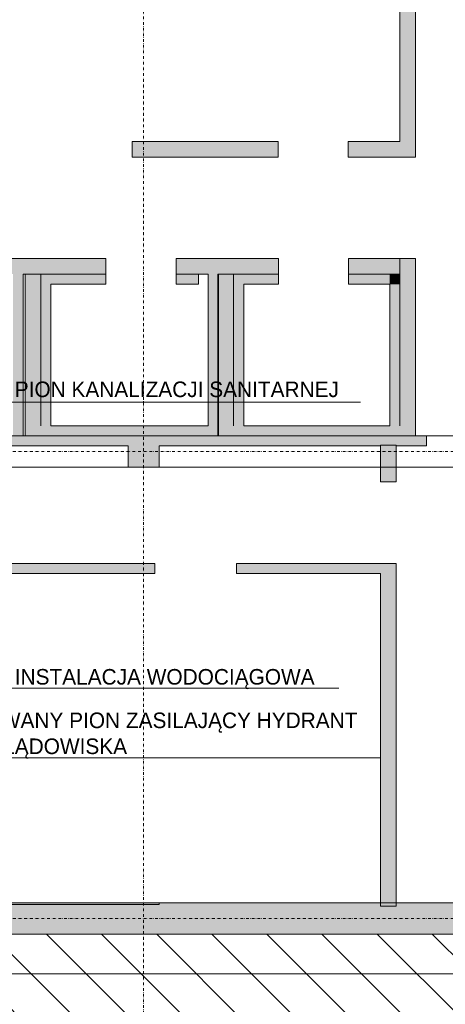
# Model space of a CAD drawing. Header units: centimetres. Extents: x -1589 to 108054, y -205274 to 31709.
# Tile 164 of 256: x 2300 to 2846, y 27160 to 28425. Entities that reach past the tile are written whole.
import ezdxf

# ---------------------------------------------------------------- set-up
doc = ezdxf.new("R2010")
doc.units = ezdxf.units.CM
doc.header["$LTSCALE"] = 0.01
doc.header["$MEASUREMENT"] = 0
doc.linetypes.add('Krawędzie ukryte', pattern=[27, 20, -7])
doc.linetypes.add('Kropki i Kreski', pattern=[72, 36, -18, 0, -18])
for name, color, linetype in [('2_stropy.ISTN', 7, 'Continuous'), ('2_słupy.ISTN', 7, 'Continuous'), ('2_ściany wewnętrzne.ISTN', 7, 'Continuous'), ('2_ściany zewnętrzne.ISTN', 7, 'Continuous'), ('3_opisy.K_IR', 7, 'Continuous'), ('4_osie.ISTN', 7, 'Continuous'), ('5_opisy.K_IR', 7, 'Continuous'), ('_WOD-KAN', 7, 'Continuous')]:
    doc.layers.add(name, color=color, linetype=linetype)
doc.styles.add('GENERATED_STYLE_1', font='txt')

msp = doc.modelspace()

# ---------------------------------------------------------------- hatches: boundary and pattern name
at = {"layer": '2_słupy.ISTN', "linetype": 'Continuous', "lineweight": 5}
for points in [[(2438.63417, 27877.59841), (2478.63417, 27877.59841), (2478.63417, 27890.50296), (2438.63417, 27890.50296)], [(2478.63417, 27877.59841), (2438.63417, 27877.59841), (2438.63417, 27850.50296), (2478.63417, 27850.50296)], [(2438.63417, 27290.50296), (2438.63417, 27250.50296), (2478.63417, 27250.50296), (2478.63417, 27290.50296)]]:
    msp.add_hatch(color=8, dxfattribs=at).paths.add_polyline_path(points)
at = {"layer": '2_ściany wewnętrzne.ISTN', "linetype": 'Continuous', "lineweight": 5}
for points in [[(2807.63417, 28268.65791), (2807.63417, 28477.1601), (2787.63417, 28477.1601), (2787.63417, 28268.65791)], [(2444.00466, 28248.65791), (2631.29904, 28248.65791), (2631.29904, 28268.65791), (2444.00466, 28268.65791)], [(2721.29904, 28248.65791), (2787.63417, 28248.65791), (2787.63417, 28268.65791), (2721.29904, 28268.65791)], [(2787.63417, 28268.65791), (2787.63417, 28248.65791), (2807.63417, 28248.65791)], [(2807.63417, 28268.65791), (2787.63417, 28268.65791), (2807.63417, 28248.65791)], [(2016.69747, 27877.59841), (2438.63418, 27877.59841), (2438.63418, 27890.50296), (2478.63418, 27890.50296), (2478.63418, 27877.59841), (2821.49927, 27877.59841), (2821.49927, 27890.59841), (2016.69747, 27890.59841)], [(2782.67176, 27878.55678), (2762.67176, 27878.55678), (2762.67176, 27831.554), (2782.67176, 27831.554)], [(2016.69747, 27713.554), (2472.89049, 27713.554), (2472.89049, 27726.554), (2016.69747, 27726.554)], [(2577.8905, 27713.554), (2762.67176, 27713.554), (2762.67176, 27726.554), (2577.8905, 27726.554)], [(2782.67176, 27726.55399), (2762.67176, 27726.55399), (2762.67176, 27286.26206), (2782.67176, 27286.26206)]]:
    msp.add_hatch(color=8, dxfattribs=at).paths.add_polyline_path(points)
at = {"layer": '2_ściany zewnętrzne.ISTN', "linetype": 'Continuous', "lineweight": 5}
for points in [[(2208.59687, 28098.29219), (2410.28856, 28098.29219), (2410.28856, 28118.29219), (2208.59687, 28118.29219)], [(2631.64622, 28118.29219), (2500.28856, 28118.29219), (2500.28856, 28098.29219), (2631.64622, 28098.29219)], [(2721.64622, 28098.29219), (2787.4637, 28098.29219), (2787.4637, 28118.29219), (2721.64622, 28118.29219)], [(2807.63417, 27890.59841), (2807.63417, 28118.29219), (2787.63417, 28118.29219), (2787.63417, 27890.59841)], [(2291.09541, 28098.29219), (2291.09541, 27890.59841), (2304.09541, 27890.59841), (2304.09541, 28098.29219)], [(2326.52564, 27903.59841), (2326.52564, 28098.29219), (2306.52564, 28098.29219), (2306.52564, 27903.59841)], [(2339.52564, 27903.59841), (2339.52564, 28098.29219), (2326.52564, 28098.29219), (2326.52564, 27903.59841)], [(2339.52564, 28085.29219), (2410.28856, 28085.29219), (2410.28856, 28098.29219), (2339.52564, 28098.29219)], [(2500.28856, 28085.29219), (2528.97524, 28085.29219), (2528.97524, 28098.29219), (2500.28856, 28098.29219)], [(2541.50444, 28098.29219), (2541.50444, 27890.59841), (2554.50444, 27890.59841), (2554.50444, 28098.29219)], [(2574.02301, 27903.59841), (2574.02301, 28098.29219), (2554.02301, 28098.29219), (2554.02301, 27903.59841)], [(2587.02301, 27903.59841), (2587.02301, 28098.29219), (2574.02301, 28098.29219), (2574.02301, 27903.59841)], [(2587.02301, 28085.29219), (2631.64622, 28085.29219), (2631.64622, 28098.29219), (2587.02301, 28098.29219)], [(2774.46369, 28098.29219), (2721.64622, 28098.29219), (2721.64622, 28085.29219), (2774.47436, 28085.29219)], [(2774.46369, 28098.29219), (2774.47436, 28085.29219), (2787.45304, 28098.28152), (2787.45303, 28098.29219)], [(2774.47436, 28085.29219), (2787.47437, 28085.29219), (2787.4637, 28098.29219)], [(2787.45304, 28098.28152), (2787.4637, 28098.29219), (2787.45303, 28098.29219)], [(2774.47436, 28085.29219), (2774.6235, 27903.59841), (2787.6235, 27903.59841), (2787.47437, 28085.29219)], [(2306.52564, 27903.59841), (2306.52564, 27890.59841), (2326.52564, 27903.59841)], [(2326.52564, 27903.59841), (2306.52564, 27890.59841), (2326.52564, 27890.59841)], [(2326.52564, 27890.59841), (2541.50444, 27890.59841), (2541.50444, 27903.59841), (2326.52564, 27903.59841)], [(2554.02301, 27903.59841), (2554.02301, 27890.59841), (2574.02301, 27903.59841)], [(2574.02301, 27903.59841), (2554.02301, 27890.59841), (2574.02301, 27890.59841)], [(2574.02301, 27890.59841), (2787.63417, 27890.59841), (2787.63417, 27903.59841), (2574.02301, 27903.59841)], [(1938.63417, 27250.50296), (2438.63417, 27250.50296), (2438.63417, 27290.50296), (1938.63417, 27290.50296)], [(2478.63417, 27250.50296), (2979.3314, 27250.50296), (2979.3314, 27290.50296), (2478.63417, 27290.50296)]]:
    msp.add_hatch(color=8, dxfattribs=at).paths.add_polyline_path(points)
at = {"layer": '5_opisy.K_IR', "linetype": 'Continuous', "lineweight": 5}
h = msp.add_hatch(dxfattribs=at)
h.set_pattern_fill('PZT_oznaczenia_dróg_dla__78', color=8, style=0, pattern_type=2)
h.set_pattern_definition([(315, (3e-13, 28099.415), (35.35534, 35.35534), [])])
h.paths.add_polyline_path([(-995.5427, 26250.50296), (7161.18434, 26250.50296), (7161.18434, 30690.55678), (-995.5427, 30690.55678)])
h.paths.add_polyline_path([(818.63417, 27460.4239), (818.63417, 27250.50296), (4025.67745, 27250.3437), (4010.26468, 27846.68343), (4241.74987, 27846.68343), (4241.74938, 27871.68393), (4151.3174, 28019.03017), (4151.12243, 28044.03017), (4002.47423, 28044.03017), (4002.47423, 29052.5761), (4675.54492, 29052.5761), (4675.54492, 27246.25206), (6097.99749, 27246.26206), (6097.99749, 29690.55678), (1582.3586, 29690.55678), (1582.3586, 30246.26892), (902.3586, 30246.26892), (902.3586, 29690.55678), (818.63417, 29690.55678), (818.63417, 27654.43852), (818.60814, 27654.83519), (666.2756, 27654.51476), (666.02981, 27460.70225)], flags=0)

# ---------------------------------------------------------------- linework, layer by layer
at = {"layer": '2_stropy.ISTN', "color": 8, "linetype": 'Continuous', "lineweight": 5, "flags": 128}
for points in [[(767.6339, 27199.50269), (3609.63445, 27199.50269), (3609.63445, 29741.55706), (767.6339, 29741.55706)], [(767.6339, 27199.50269), (3609.63445, 27199.50269), (3609.63445, 29741.55706), (767.6339, 29741.55706)], [(858.63417, 29652.55678), (858.63417, 27288.44916), (2478.63417, 27288.44916), (2478.63417, 27290.50296), (3520.638, 27290.50296), (3522.32694, 29090.5761), (4673.86127, 29090.5761), (4673.86127, 29652.55678)]]:
    msp.add_lwpolyline(points, close=True, dxfattribs=at)
at = {"layer": '2_słupy.ISTN', "color": 8, "linetype": 'Continuous', "lineweight": 5, "flags": 128}
for points in [[(2438.63417, 27877.59841), (2438.63417, 27850.50296), (2478.63417, 27850.50296), (2478.63417, 27877.59841)], [(2478.63417, 27290.50296), (2438.63417, 27290.50296)], [(2438.63417, 27250.50296), (2478.63417, 27250.50296)]]:
    msp.add_lwpolyline(points, dxfattribs=at)
at = {"layer": '2_ściany wewnętrzne.ISTN', "color": 8, "linetype": 'Continuous', "lineweight": 5}
for p, q in [((2444.00466, 28248.65791), (2444.00466, 28268.65791)), ((2444.00466, 28248.65791), (2444.00466, 28268.65791)), ((2631.29904, 28248.65791), (2631.29904, 28268.65791)), ((2631.29904, 28248.65791), (2631.29904, 28268.65791)), ((2721.29904, 28248.65791), (2721.29904, 28268.65791)), ((2721.29904, 28248.65791), (2721.29904, 28268.65791)), ((2821.49927, 27890.59841), (2821.49927, 27877.59841)), ((2821.49927, 27890.59841), (2821.49927, 27877.59841)), ((2782.67176, 27831.554), (2762.67176, 27831.554)), ((2782.67176, 27831.554), (2762.67176, 27831.554)), ((2472.8905, 27713.554), (2472.8905, 27726.554)), ((2472.8905, 27713.554), (2472.8905, 27726.554)), ((2577.8905, 27713.554), (2577.8905, 27726.554)), ((2577.8905, 27713.554), (2577.8905, 27726.554)), ((2782.67176, 27726.554), (2762.67176, 27726.554)), ((2782.67176, 27726.554), (2762.67176, 27726.554))]:
    msp.add_line(p, q, dxfattribs=at)
at = {"layer": '2_ściany wewnętrzne.ISTN', "color": 8, "linetype": 'Continuous', "lineweight": 5, "flags": 128}
for points in [[(2807.63417, 28268.65791), (2807.63417, 28497.1601)], [(2787.63417, 28477.1601), (2787.63417, 28268.65791)], [(2631.29904, 28268.65791), (2444.00466, 28268.65791)], [(2787.63417, 28268.65791), (2721.29903, 28268.65791)], [(2807.63417, 28248.65791), (2807.63417, 28268.65791)], [(2444.00466, 28248.65791), (2631.29904, 28248.65791)], [(2721.29903, 28248.65791), (2807.63417, 28248.65791)], [(2541.50444, 27890.59841), (2304.09541, 27890.59841)], [(2774.63417, 27890.59841), (2554.50444, 27890.59841)], [(2821.49927, 27890.59841), (2807.63417, 27890.59841)], [(2016.69747, 27877.59841), (2438.63417, 27877.59841)], [(2478.63417, 27877.59841), (2762.67176, 27877.59841)], [(2782.67176, 27878.55678), (2762.67176, 27878.55678)], [(2762.67176, 27878.55678), (2762.67176, 27831.554)], [(2782.67176, 27831.554), (2782.67176, 27878.55678)], [(2782.67176, 27877.59841), (2821.49927, 27877.59841)], [(2472.89049, 27726.554), (2016.69747, 27726.554)], [(2762.67176, 27726.554), (2577.8905, 27726.554)], [(2782.67176, 27286.26206), (2782.67176, 27726.55399)], [(2016.69747, 27713.554), (2472.89049, 27713.554)], [(2577.8905, 27713.554), (2762.67176, 27713.554)], [(2762.67176, 27713.554), (2762.67176, 27286.26206)], [(2762.67176, 27286.26206), (2782.67176, 27286.26206)]]:
    msp.add_lwpolyline(points, dxfattribs=at)
at = {"layer": '2_ściany zewnętrzne.ISTN', "color": 8, "linetype": 'Continuous', "lineweight": 5}
for p, q in [((2410.28856, 28118.29219), (2410.28856, 28098.29219)), ((2410.28856, 28118.29219), (2410.28856, 28098.29219)), ((2500.28856, 28118.29219), (2500.28856, 28098.29219)), ((2500.28856, 28118.29219), (2500.28856, 28098.29219)), ((2631.64622, 28098.29219), (2631.64622, 28118.29219)), ((2631.64622, 28098.29219), (2631.64622, 28118.29219)), ((2721.64622, 28098.29219), (2721.64622, 28118.29219)), ((2721.64622, 28098.29219), (2721.64622, 28118.29219))]:
    msp.add_line(p, q, dxfattribs=at)
at = {"layer": '2_ściany zewnętrzne.ISTN', "color": 8, "linetype": 'Continuous', "lineweight": 5, "flags": 128}
for points in [[(2410.28856, 28118.29219), (2208.59687, 28118.29219)], [(2631.64622, 28118.29219), (2500.28856, 28118.29219)], [(2787.4637, 28118.29219), (2721.64622, 28118.29219)], [(2787.4637, 28098.29219), (2787.4637, 28118.29219)], [(2807.63417, 28118.29219), (2787.63417, 28118.29219)], [(2787.63417, 28118.29219), (2787.63417, 27903.59841)], [(2807.63417, 27890.59841), (2807.63417, 28118.29219)], [(2304.09541, 28098.29219), (2410.28856, 28098.29219)], [(2304.09541, 27890.59841), (2304.09541, 28098.29219)], [(2306.52564, 28098.29219), (2326.52564, 28098.29219)], [(2306.52564, 28098.29219), (2306.52564, 27890.59841)], [(2339.52564, 28098.29219), (2326.52564, 28098.29219)], [(2326.52564, 28098.29219), (2326.52564, 27903.59841)], [(2326.52564, 27903.59841), (2326.52564, 28098.29219)], [(2410.28856, 28098.29219), (2339.52564, 28098.29219)], [(2410.28856, 28085.29219), (2410.28856, 28098.29219)], [(2500.28856, 28098.29219), (2541.50444, 28098.29219)], [(2528.97524, 28098.29219), (2500.28856, 28098.29219)], [(2500.28856, 28098.29219), (2500.28856, 28085.29219)], [(2528.97524, 28085.29219), (2528.97524, 28098.29219)], [(2541.50444, 28098.29219), (2541.50444, 27903.59841)], [(2554.02301, 28098.29219), (2574.02301, 28098.29219)], [(2554.02301, 28098.29219), (2554.02301, 27890.59841)], [(2554.50444, 28098.29219), (2631.64622, 28098.29219)], [(2554.50444, 27890.59841), (2554.50444, 28098.29219)], [(2587.02301, 28098.29219), (2574.02301, 28098.29219)], [(2574.02301, 28098.29219), (2574.02301, 27903.59841)], [(2574.02301, 27903.59841), (2574.02301, 28098.29219)], [(2631.64622, 28098.29219), (2587.02301, 28098.29219)], [(2631.64622, 28085.29219), (2631.64622, 28098.29219)], [(2721.64622, 28098.29219), (2787.4637, 28098.29219)], [(2787.4637, 28098.29219), (2721.64622, 28098.29219)], [(2721.64622, 28085.29219), (2721.64622, 28098.29219)], [(2787.4637, 28098.29219), (2787.47437, 28085.29219)], [(2339.52564, 27903.59841), (2339.52564, 28085.29219)], [(2339.52564, 28085.29219), (2410.28856, 28085.29219)], [(2500.28856, 28085.29219), (2528.97524, 28085.29219)], [(2587.02301, 27903.59841), (2587.02301, 28085.29219)], [(2587.02301, 28085.29219), (2631.64622, 28085.29219)], [(2721.64622, 28085.29219), (2774.47436, 28085.29219)], [(2774.47436, 28085.29219), (2774.6235, 27903.59841)], [(2787.6235, 27903.59841), (2787.47437, 28085.29219)], [(2541.50444, 27903.59841), (2339.52564, 27903.59841)], [(2774.6235, 27903.59841), (2587.02301, 27903.59841)], [(2787.63417, 27903.59841), (2787.6235, 27903.59841)], [(2306.52564, 27890.59841), (2326.52564, 27890.59841)], [(2326.52564, 27890.59841), (2541.50444, 27890.59841)], [(2554.02301, 27890.59841), (2574.02301, 27890.59841)], [(2574.02301, 27890.59841), (2774.63417, 27890.59841)], [(2438.63417, 27290.50296), (2016.69747, 27290.50296)], [(2979.3314, 27290.50296), (2478.63417, 27290.50296)], [(1938.63417, 27250.50296), (2438.63417, 27250.50296)], [(2478.63417, 27250.50296), (2979.3314, 27250.50296)]]:
    msp.add_lwpolyline(points, dxfattribs=at)
at = {"layer": '3_opisy.K_IR', "color": 8, "linetype": 'Krawędzie ukryte', "lineweight": 5}
for points in [[(3518.63417, 27890.50296), (858.63417, 27890.50296)], [(3518.63417, 27850.50296), (858.63417, 27850.50296)]]:
    msp.add_lwpolyline(points, dxfattribs=at)
at = {"layer": '4_osie.ISTN', "color": 7, "linetype": 'Kropki i Kreski', "lineweight": 0, "ltscale": 10}
for p, q in [((2458.63417, 26776.04981), (2458.63417, 30496.05924)), ((3732.51489, 27870.50296), (-339.90098, 27870.50296)), ((3732.51489, 27270.50296), (-339.90098, 27270.50296))]:
    msp.add_line(p, q, dxfattribs=at)
at = {"layer": '_WOD-KAN', "color": 7, "linetype": 'Continuous', "lineweight": 5, "flags": 128}
for points in [[(2736.87138, 27933.98237), (2117.09384, 27933.97285), (1907.85092, 27838.50072)], [(2762.67176, 27476.80025), (2117.09384, 27476.80025), (1893.93985, 27795.08327)], [(2709.26215, 27566.31058), (2117.09384, 27566.30079), (1918.63417, 27791.99172)]]:
    msp.add_lwpolyline(points, dxfattribs=at)

# ---------------------------------------------------------------- texts
at = {"layer": '_WOD-KAN', "color": 7, "linetype": 'Continuous', "lineweight": 15, "char_height": 20, "attachment_point": 4, "rotation": 359.99896973, "style": 'GENERATED_STYLE_1'}
for s, insert in [('\\pxql;\\A1;ISTNIEJĄCY PION KANALIZACJI SANITARNEJ', (2131.20976, 27947.38228)), ('\\pxql;\\A1;ISTNIEJĄCA INSTALACJA WODOCIĄGOWA', (2131.20976, 27578.05259)), ('\\pxql;\\A1;PROJEKTOWANY PION ZASILAJĄCY HYDRANT \\PNA PŁYCIE LĄDOWISKA', (2131.20918, 27505.47426))]:
    msp.add_mtext(s, dxfattribs=dict(at, insert=insert))

doc.saveas('drawing.dxf')
